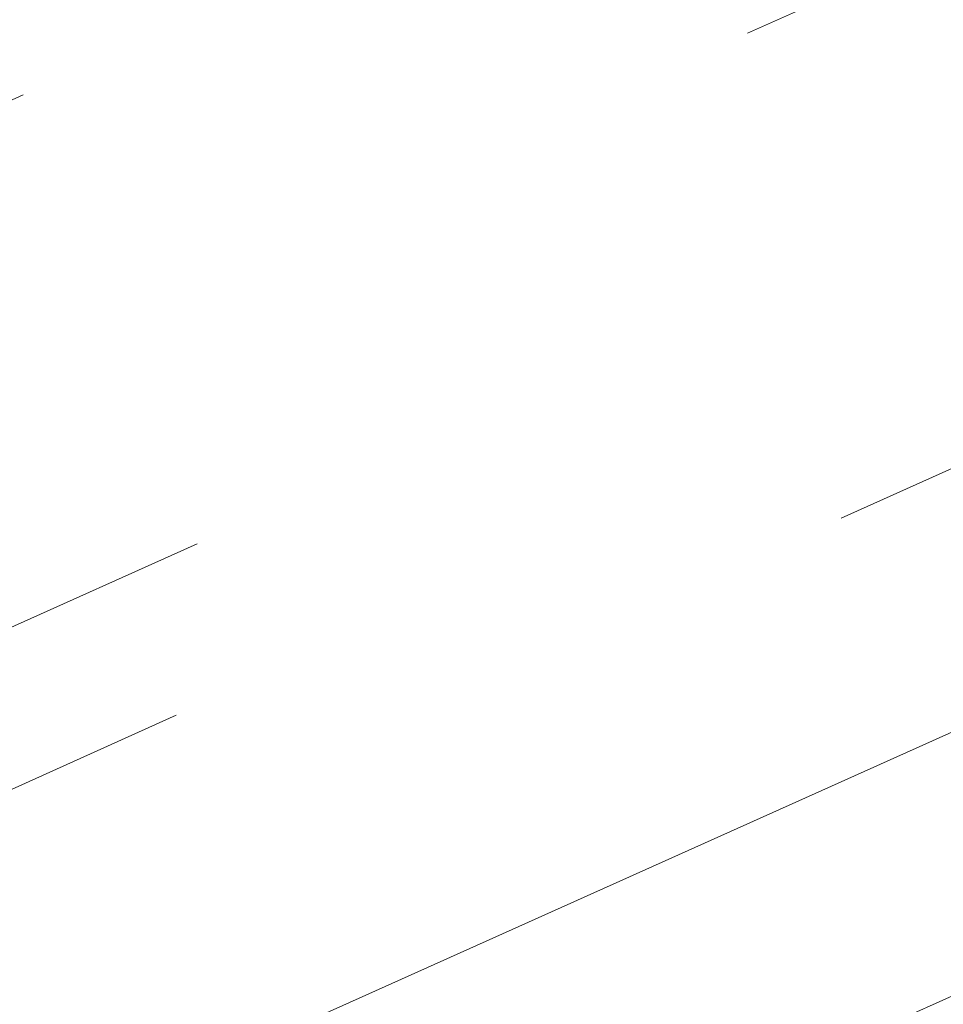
# Model space of a CAD drawing. Extents: x 1620708 to 2082925, y 607056 to 634194.
# Tile 234 of 256: x 1620943.0862 to 1620943.173, y 607379.2477 to 607379.3402. Entities that reach past the tile are written whole.
import ezdxf

# ---------------------------------------------------------------- set-up
doc = ezdxf.new("R2010")
doc.units = 0
doc.header["$MEASUREMENT"] = 0
for name, pattern in [('bexisting', [0.125, 0.0625, -0.0625]), ('DGN Style 1', [0.16325034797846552, 0.0002716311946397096, -0.1629787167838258]), ('HIDDEN2', [0.1875, 0.125, -0.0625])]:
    doc.linetypes.add(name, pattern=pattern)
for name, color, linetype, lineweight in [('BR_X_Sub_Object', 6, 'bexisting', 13), ('DT_X_Contour_Major', 1, 'HIDDEN2', 9), ('RD_X_Wall', 120, 'DGN Style 1', 0)]:
    doc.layers.add(name, color=color, linetype=linetype, lineweight=lineweight)
doc.layers.add('DT_X_Contour_Minor', color=1, linetype='HIDDEN2', lineweight=9, transparency=0.5)

msp = doc.modelspace()

# ---------------------------------------------------------------- linework, layer by layer
at = {"layer": 'BR_X_Sub_Object'}
msp.add_line((1620991.962140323, 607401.3098579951), (1620913.926995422, 607366.1182845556), dxfattribs=at)
at = {"layer": 'DT_X_Contour_Major', "elevation": 1055, "flags": 128}
msp.add_lwpolyline([(1620858.917423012, 607340.8138794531), (1620860.117757, 607341.444533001), (1620864.61961, 607343.807282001), (1620866.099409, 607344.583963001), (1620867.162418, 607345.141944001), (1620867.808634, 607345.481225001), (1620868.03806, 607345.601806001), (1620868.09414, 607345.631756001), (1620868.350543, 607345.7875380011), (1620869.077689, 607346.2324220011), (1620870.27558, 607346.966408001), (1620871.944215, 607347.989496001), (1620877.021569, 607351.1032010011), (1620878.832961, 607352.202623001), (1620880.459122, 607353.1656120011), (1620881.900052, 607353.9921680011), (1620883.155751, 607354.6822910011), (1620886.257308, 607356.340707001), (1620887.295029, 607356.897361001), (1620888.082025, 607357.3235130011), (1620888.618296, 607357.619161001), (1620888.903841, 607357.784306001), (1620889.330994, 607358.0506880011), (1620889.601961, 607358.2407770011), (1620890.094497, 607358.611256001), (1620890.808601, 607359.1621260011), (1620891.744273, 607359.893387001), (1620894.534824, 607362.0839380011), (1620895.605733, 607362.946411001), (1620896.725545, 607363.8909170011), (1620897.894261, 607364.917457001), (1620899.111881, 607366.0260300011), (1620902.424073, 607369.091603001), (1620903.569917, 607370.1010060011), (1620904.523304, 607370.8300380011), (1620905.284235, 607371.278697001), (1620905.85271, 607371.4469840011), (1620907.112034, 607371.521920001), (1620907.598378, 607371.6110600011), (1620908.112917, 607371.822279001), (1620908.655651, 607372.155575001), (1620909.22658, 607372.610950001), (1620910.786649, 607373.988054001), (1620911.367375, 607374.321608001), (1620911.939498, 607374.289441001), (1620912.50302, 607373.891554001), (1620913.05794, 607373.127946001), (1620914.526259, 607370.6040310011), (1620915.007371, 607369.775008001), (1620915.349469, 607369.180876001), (1620915.552553, 607368.821636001), (1620915.616623, 607368.697286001), (1620915.591251, 607368.665068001), (1620915.644214, 607368.678465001), (1620915.568637, 607368.555955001), (1620915.556142, 607368.530341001), (1620915.551046, 607368.506004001), (1620915.553349, 607368.4829430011), (1620915.563052, 607368.4611590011), (1620915.625598, 607368.362478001), (1620915.656793, 607368.2070760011), (1620915.669179, 607368.1598930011), (1620915.692971, 607368.084948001), (1620915.728167, 607367.9822380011), (1620915.774767, 607367.851765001), (1620916.018846, 607367.178108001), (1620916.069413, 607367.1844060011), (1620916.117541, 607367.203964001), (1620916.240253, 607367.259936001), (1620916.43755, 607367.352323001), (1620916.709431, 607367.4811250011), (1620917.533893, 607367.873151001), (1620917.802552, 607367.998212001), (1620917.990184, 607368.079375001), (1620918.096788, 607368.1166410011), (1620918.122364, 607368.1100100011), (1620918.082531, 607368.0337960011), (1620918.085562, 607368.016094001), (1620918.124528, 607368.020147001), (1620918.19943, 607368.045957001), (1620918.310268, 607368.093522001), (1620918.65375, 607368.249370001), (1620918.838856, 607368.3340890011), (1620919.136563, 607368.471358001), (1620919.546869, 607368.6611770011), (1620920.069776, 607368.9035460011), (1620921.614327, 607369.619933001), (1620922.134307, 607369.861287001), (1620922.535835, 607370.048061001), (1620922.81891, 607370.180253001), (1620922.983532, 607370.2578640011), (1620923.264588, 607370.392053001), (1620923.478646, 607370.490791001), (1620923.910026, 607370.6863640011), (1620924.55873, 607370.9787720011), (1620925.424757, 607371.3680150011), (1620928.023926, 607372.5351100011), (1620928.904901, 607372.9307310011), (1620929.598449, 607373.2422720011), (1620930.104571, 607373.4697330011), (1620930.423265, 607373.6131140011), (1620931.023216, 607373.883359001), (1620931.248463, 607373.984925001), (1620931.474239, 607374.086940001), (1620931.700545, 607374.189404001), (1620931.927381, 607374.292317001), (1620932.532982, 607374.5673510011), (1620933.103553, 607374.8245660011), (1620934.361064, 607375.389936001), (1620936.305516, 607376.263461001), (1620938.936907, 607377.445141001), (1620946.869872, 607381.0071590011), (1620949.511578, 607382.193157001), (1620951.486972, 607383.079636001), (1620952.796055, 607383.666597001), (1620953.438825, 607383.954040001), (1620954.264465, 607384.321197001), (1620954.903083, 607384.6067790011), (1620956.199705, 607385.188157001), (1620958.154333, 607386.0653320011), (1620960.766966, 607387.2383020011), (1620968.611326, 607390.760619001), (1620971.220417, 607391.931508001), (1620973.164419, 607392.802438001), (1620974.443332, 607393.373409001), (1620975.057156, 607393.6444210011), (1620975.807236, 607393.967175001), (1620976.079641, 607394.0843550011), (1620976.334294, 607394.1938310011), (1620976.571197, 607394.295604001), (1620976.79035, 607394.3896720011), (1620977.351088, 607394.630248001), (1620977.62163, 607394.751171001), (1620978.0127, 607394.933505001), (1620978.5243, 607395.1772510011), (1620979.156428, 607395.4824090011), (1620981.002809, 607396.3780460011), (1620981.612756, 607396.674260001), (1620982.05781, 607396.891173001), (1620982.337971, 607397.0287850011), (1620982.453239, 607397.087096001), (1620982.606407, 607397.1741810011), (1620982.605367, 607397.1773850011), (1620982.595279, 607397.201836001), (1620982.565464, 607397.273815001), (1620982.51592, 607397.3933220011), (1620982.446647, 607397.560358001), (1620982.077344, 607398.450756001), (1620981.753032, 607398.3382270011), (1620981.660059, 607398.3070920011), (1620981.520132, 607398.2619120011), (1620981.333249, 607398.2026880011), (1620981.099412, 607398.129419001), (1620979.898612, 607397.7547270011), (1620979.666177, 607398.1231090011), (1620979.605652, 607398.377023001), (1620979.523694, 607398.980886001), (1620979.420302, 607399.934700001), (1620979.295477, 607401.2384630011), (1620978.93403, 607405.181765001), (1620978.834478, 607406.514561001), (1620978.806906, 607407.555475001), (1620978.851315, 607408.3045060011), (1620978.967704, 607408.7616530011), (1620979.374049, 607409.5915360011), (1620979.514887, 607410.1123000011), (1620979.632642, 607411.0521820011), (1620979.727314, 607412.4111810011), (1620979.798904, 607414.1892970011), (1620979.959033, 607419.4897630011), (1620980.014408, 607421.235116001), (1620980.060435, 607422.495825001), (1620980.097116, 607423.271891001), (1620980.124449, 607423.5633130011), (1620980.184874, 607423.6942470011), (1620980.210111, 607423.765461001), (1620980.240506, 607423.880901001), (1620980.276059, 607424.0405680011), (1620980.316768, 607424.244461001), (1620980.432202, 607424.8471460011), (1620980.46584, 607425.083890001), (1620980.480179, 607425.342109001), (1620980.475218, 607425.621803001), (1620980.450958, 607425.922973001), (1620980.360533, 607426.754724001), (1620980.332177, 607427.030161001), (1620980.314927, 607427.2326600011), (1620980.308783, 607427.3622210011), (1620980.313745, 607427.4188430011), (1620980.341787, 607427.472585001), (1620980.350148, 607427.495659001), (1620980.354199, 607427.5245760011), (1620980.353939, 607427.559334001), (1620980.349369, 607427.5999350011), (1620980.331437, 607427.715994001), (1620980.321035, 607427.783319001), (1620980.303276, 607427.8982520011), (1620980.278162, 607428.0607930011), (1620980.245692, 607428.270940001), (1620980.077, 607429.3627130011), (1620979.916317, 607429.255415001), (1620979.819524, 607429.223673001), (1620979.59801, 607429.1744340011), (1620979.251774, 607429.1076960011), (1620978.780817, 607429.023461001), (1620976.292, 607428.5895320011), (1620976.229026, 607428.4841970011), (1620976.205574, 607428.460096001), (1620976.162206, 607428.432936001), (1620976.098922, 607428.402717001), (1620976.015723, 607428.3694390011), (1620975.767304, 607428.2766200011), (1620975.663159, 607428.233987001), (1620975.537036, 607428.1757020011), (1620975.388935, 607428.101765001), (1620975.218857, 607428.0121770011), (1620974.736013, 607427.7524040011), (1620974.553176, 607427.6404140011), (1620974.3668, 607427.499273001), (1620974.176885, 607427.328982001), (1620973.983429, 607427.129540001), (1620973.462829, 607426.558828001), (1620973.284033, 607426.3578970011), (1620973.138096, 607426.183138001), (1620973.025016, 607426.034551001), (1620972.944794, 607425.912136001), (1620972.647097, 607425.401934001), (1620971.859179, 607419.7638380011), (1620971.691992, 607418.567102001), (1620971.528109, 607417.393223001), (1620971.36753, 607416.242200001), (1620971.210255, 607415.114034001), (1620970.484016, 607409.902590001), (1620961.381302, 607413.0376460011), (1620959.594641, 607413.6873180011), (1620958.13582, 607414.2927370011), (1620957.00484, 607414.8539040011), (1620956.2017, 607415.370819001), (1620953.218676, 607417.6798350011), (1620947.914105, 607414.6818180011), (1620946.712586, 607413.9889490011), (1620945.381418, 607413.1952070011), (1620943.920599, 607412.300591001), (1620942.330131, 607411.3051020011), (1620937.916017, 607408.5159660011), (1620936.46746, 607407.6006640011), (1620935.432377, 607406.946612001), (1620934.810767, 607406.553808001), (1620934.602631, 607406.422253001), (1620934.598898, 607406.419773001), (1620934.59094, 607406.411476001), (1620934.569866, 607406.388445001), (1620934.535675, 607406.3506810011), (1620934.488369, 607406.298183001), (1620934.237, 607406.018815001), (1620933.916225, 607406.0065970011), (1620933.856124, 607406.0073720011), (1620933.813295, 607406.014934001), (1620933.787738, 607406.0292830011), (1620933.779453, 607406.0504180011), (1620933.78039, 607406.1158290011), (1620933.780486, 607406.137483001), (1620933.780071, 607406.153388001), (1620933.779144, 607406.1635450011), (1620933.777705, 607406.1679520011), (1620933.773187, 607406.172040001), (1620933.771833, 607406.1734720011), (1620933.771159, 607406.174701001), (1620933.771165, 607406.175727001), (1620933.77185, 607406.176551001), (1620933.774585, 607406.178476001), (1620933.775507, 607406.179135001), (1620933.77622, 607406.1796680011), (1620933.776725, 607406.1800740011), (1620933.777023, 607406.1803550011), (1620933.777537, 607406.1809350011), (1620933.786273, 607406.1846580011), (1620933.812092, 607406.195394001), (1620933.854997, 607406.2131420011), (1620933.914986, 607406.2379020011), (1620934.097737, 607406.313278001), (1620934.152561, 607406.385901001), (1620934.179968, 607406.5472350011), (1620934.17996, 607406.797282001), (1620934.152536, 607407.1360400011), (1620934.04285, 607408.1576800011), (1620933.999913, 607408.5712470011), (1620933.953365, 607409.0457170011), (1620933.903208, 607409.581091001), (1620933.84944, 607410.177369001), (1620933.701245, 607411.848649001), (1620933.649346, 607412.5256720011), (1620933.604795, 607413.303279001), (1620933.567594, 607414.181473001), (1620933.53774, 607415.160251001), (1620933.46793, 607417.904440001), (1620933.436771, 607418.8741010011), (1620933.395654, 607419.724942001), (1620933.344577, 607420.456962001), (1620933.283541, 607421.0701620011), (1620932.975471, 607423.6545130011), (1620932.863013, 607423.4949810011), (1620932.836748, 607423.467329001), (1620932.80615, 607423.4527450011), (1620932.771219, 607423.451228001), (1620932.731954, 607423.462778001), (1620932.538609, 607423.5471710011), (1620930.909189, 607427.3403120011), (1620930.588064, 607428.075086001), (1620930.323011, 607428.653774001), (1620930.114031, 607429.076378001), (1620929.961123, 607429.3428970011), (1620929.378388, 607430.2224520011), (1620928.379886, 607432.295194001), (1620928.038931, 607432.680084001), (1620927.443994, 607432.9464390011), (1620926.595077, 607433.0942590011), (1620925.492178, 607433.123542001), (1620922.212474, 607433.043583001), (1620921.111991, 607433.027240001), (1620920.270322, 607433.038182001), (1620919.687465, 607433.076408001), (1620919.363422, 607433.141919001), (1620918.84439, 607433.352994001), (1620918.651754, 607433.436492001), (1620918.463117, 607433.528679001), (1620918.278482, 607433.629556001), (1620918.097846, 607433.7391210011), (1620917.621486, 607434.042882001), (1620917.460884, 607434.1527260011), (1620917.33635, 607434.254435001), (1620917.247883, 607434.348012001), (1620917.195482, 607434.4334540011), (1620917.103838, 607434.650456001), (1620917.070641, 607434.7308640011), (1620917.039781, 607434.8093380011), (1620917.01126, 607434.8858770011), (1620916.985076, 607434.9604820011), (1620916.918371, 607435.156848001), (1620916.90696, 607435.311895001), (1620916.922757, 607435.6297600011), (1620916.965762, 607436.110445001), (1620917.035974, 607436.753948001), (1620917.259482, 607438.687048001), (1620917.31236, 607439.3211890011), (1620917.30336, 607439.773787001), (1620917.232484, 607440.044840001), (1620917.099731, 607440.1343510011), (1620916.66322, 607440.130987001), (1620916.465711, 607440.210095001), (1620916.200566, 607440.449943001), (1620915.867787, 607440.8505310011), (1620915.467372, 607441.411858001), (1620914.309418, 607443.1230510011), (1620913.849722, 607443.8078930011), (1620913.339097, 607444.579026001), (1620912.777543, 607445.4364500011), (1620912.165062, 607446.3801640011), (1620910.463873, 607449.0117890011), (1620909.884297, 607450.056049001), (1620909.42146, 607451.215111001), (1620909.075362, 607452.488974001), (1620908.846003, 607453.8776380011), (1620908.390031, 607457.7338130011), (1620908.173009, 607459.1284130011), (1620907.863923, 607460.420083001), (1620907.462772, 607461.608823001), (1620906.969556, 607462.694632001), (1620905.531561, 607465.4528830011), (1620904.941617, 607466.413158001), (1620904.250279, 607467.225294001), (1620903.457547, 607467.889292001), (1620902.563423, 607468.4051520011), (1620900.043899, 607469.583259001), (1620899.0346, 607469.903969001), (1620897.896347, 607469.982519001), (1620896.629138, 607469.818907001), (1620895.232974, 607469.413136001), (1620891.337931, 607468.0081970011), (1620890.09188, 607467.6263330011), (1620889.275007, 607467.534446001), (1620888.887312, 607467.732536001), (1620888.928797, 607468.2206020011), (1620889.61166, 607469.908749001), (1620889.893, 607470.6577650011), (1620890.224873, 607471.6387040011), (1620890.607278, 607472.8515670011), (1620891.040216, 607474.296353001), (1620893.178502, 607481.5798410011)], dxfattribs=at)
at = {"layer": 'DT_X_Contour_Minor', "transparency": 33554559, "flags": 128}
for points, elevation in [([(1620854.447885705, 607331.9067895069), (1620859.039228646, 607334.6548143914), (1620861.144872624, 607335.9172541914), (1620862.814398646, 607336.9229937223), (1620864.047806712, 607337.6720329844), (1620864.845096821, 607338.1643719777), (1620866.389713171, 607339.1350089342), (1620866.903957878, 607339.4575037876), (1620867.288229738, 607339.6970106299), (1620867.54252875, 607339.8535294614), (1620867.666854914, 607339.9270602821), (1620867.825094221, 607340.0124917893), (1620867.880796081, 607340.0427910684), (1620867.929222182, 607340.0696152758), (1620867.970372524, 607340.0929644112), (1620868.004247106, 607340.1128384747), (1620868.084878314, 607340.161202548), (1620868.17891065, 607340.2135796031), (1620868.400534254, 607340.3344377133), (1620868.749749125, 607340.5237768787), (1620869.226555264, 607340.7815970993), (1620870.668159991, 607341.560425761), (1620871.473645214, 607342.0298951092), (1620872.808897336, 607342.8541816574), (1620874.673916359, 607344.0332854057), (1620877.068702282, 607345.5672063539), (1620890.279318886, 607354.0674052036), (1620890.47742553, 607354.1926500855), (1620890.729391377, 607354.3481014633), (1620891.035216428, 607354.5337593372), (1620891.394900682, 607354.7496237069), (1620892.425870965, 607355.3655373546), (1620893.019732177, 607355.717725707), (1620894.028088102, 607356.3123555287), (1620895.450938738, 607357.1494268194), (1620897.288284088, 607358.2289395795), (1620902.740531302, 607361.430895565), (1620904.533347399, 607362.4852468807), (1620905.822610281, 607363.2468338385), (1620906.608319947, 607363.7156564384), (1620906.890476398, 607363.8917146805), (1620906.971489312, 607363.970850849), (1620907.000477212, 607364.0004842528), (1620907.026681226, 607364.0300323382), (1620907.050101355, 607364.0594951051), (1620907.070737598, 607364.0888725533), (1620907.122055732, 607364.1670986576), (1620907.226287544, 607364.2525589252), (1620907.50049438, 607364.4502701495), (1620907.944676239, 607364.7602323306), (1620908.558833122, 607365.1824454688), (1620910.423218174, 607366.4580151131), (1620911.056793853, 607366.8721493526), (1620911.559232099, 607367.1578748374), (1620911.930532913, 607367.3151915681), (1620912.170696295, 607367.3440995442), (1620912.985471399, 607367.1793830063), (1620913.184196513, 607366.9111192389), (1620913.230409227, 607366.8465376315), (1620913.283879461, 607366.7677629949), (1620913.344607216, 607366.6747953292), (1620913.412592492, 607366.5676346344), (1620913.603563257, 607366.262948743), (1620913.677838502, 607366.1688260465), (1620913.757436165, 607366.1149723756), (1620913.842356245, 607366.1013877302), (1620913.932598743, 607366.1280721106), (1620914.180341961, 607366.2529224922), (1620914.291429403, 607366.3087942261), (1620914.438884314, 607366.3827716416), (1620914.622706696, 607366.4748547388), (1620914.842896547, 607366.5850435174), (1620915.478559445, 607366.9030211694), (1620915.691624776, 607367.0079166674), (1620915.854073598, 607367.0841199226), (1620915.965905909, 607367.131630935), (1620916.027121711, 607367.1504497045), (1620916.122875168, 607367.1623767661), (1620916.184618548, 607367.1807093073), (1620916.298033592, 607367.2267616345), (1620916.463120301, 607367.3005337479), (1620916.679878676, 607367.4020256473), (1620917.326796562, 607367.7096304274), (1620917.5376014, 607367.8077600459), (1620917.6848275, 607367.871445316), (1620917.768474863, 607367.9006862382), (1620917.788543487, 607367.8954828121), (1620917.757288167, 607367.8356812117), (1620917.776012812, 607367.8292080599), (1620917.855628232, 607367.8546398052), (1620917.996134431, 607367.9119764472), (1620918.197531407, 607368.0012179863), (1620918.815777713, 607368.2817352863), (1620919.078807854, 607368.4016868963), (1620919.404213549, 607368.5511537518), (1620919.791994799, 607368.7301358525), (1620920.242151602, 607368.9386331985), (1620921.525737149, 607369.5339797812), (1620921.970779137, 607369.7407223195), (1620922.343215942, 607369.914439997), (1620922.643047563, 607370.055132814), (1620922.870274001, 607370.1628007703), (1620923.379404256, 607370.4058821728), (1620923.650707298, 607370.532451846), (1620924.082768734, 607370.7298498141), (1620924.675588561, 607370.9980760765), (1620925.429166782, 607371.3371306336), (1620927.653053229, 607372.3357138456), (1620928.433910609, 607372.6864117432), (1620929.108567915, 607372.9895680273), (1620929.677025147, 607373.245182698), (1620930.139282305, 607373.4532557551), (1620931.230367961, 607373.9447284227), (1620931.64000681, 607374.1294390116), (1620932.050609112, 607374.3149662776), (1620932.46217487, 607374.5013102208), (1620932.874704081, 607374.6884708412), (1620933.976066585, 607375.1886547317), (1620934.663342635, 607375.4991076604), (1620935.899148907, 607376.055328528), (1620937.683485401, 607376.8573173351), (1620940.016352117, 607377.9050740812), (1620946.968703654, 607381.0267826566), (1620949.321181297, 607382.0827720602), (1620951.164350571, 607382.9094588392), (1620952.498211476, 607383.506842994), (1620953.322764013, 607383.8749245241), (1620954.842492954, 607384.5507384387), (1620955.657660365, 607384.9146092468), (1620956.963365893, 607385.4993612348), (1620958.759609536, 607386.304994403), (1620961.046391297, 607387.3315087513), (1620967.798526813, 607390.3633885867), (1620970.079607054, 607391.386423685), (1620971.858746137, 607392.1816191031), (1620973.135944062, 607392.7489748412), (1620973.911200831, 607393.0884908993), (1620975.309297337, 607393.6900808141), (1620975.817040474, 607393.9084970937), (1620976.291697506, 607394.1125534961), (1620976.733268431, 607394.3022500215), (1620977.141753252, 607394.47758667), (1620978.186931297, 607394.9260045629), (1620978.594202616, 607395.1043429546), (1620979.032133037, 607395.30304471), (1620979.500722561, 607395.522109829), (1620979.999971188, 607395.7615383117), (1620981.372179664, 607396.4271654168), (1620981.825499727, 607396.6473164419), (1620982.15630356, 607396.8085491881), (1620982.364591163, 607396.9108636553), (1620982.450362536, 607396.9542598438), (1620982.515731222, 607396.9914253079), (1620982.567828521, 607397.0159820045), (1620982.6750939, 607397.0617779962), (1620982.837527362, 607397.1288132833), (1620983.055128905, 607397.2170878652), (1620983.708957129, 607397.480805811), (1620983.94126574, 607397.5734551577), (1620984.147820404, 607397.653614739), (1620984.328621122, 607397.7212845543), (1620984.483667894, 607397.7764646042), (1620984.862787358, 607397.9069583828), (1620984.984082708, 607397.9514317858), (1620985.063629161, 607397.986981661), (1620985.101426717, 607398.0136080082), (1620985.097475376, 607398.0313108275), (1620984.98162169, 607398.0931024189), (1620984.603849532, 607398.9078142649), (1620984.531382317, 607399.0637447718), (1620984.475883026, 607399.182374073), (1620984.437351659, 607399.2637021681), (1620984.415788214, 607399.3077290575), (1620984.354750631, 607399.4261517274), (1620984.324059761, 607399.5369024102), (1620984.315624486, 607399.5564218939), (1620984.303471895, 607399.5675157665), (1620984.287601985, 607399.570184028), (1620984.268014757, 607399.5644266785), (1620984.210825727, 607399.5378395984), (1620984.189406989, 607399.5282877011), (1620984.168042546, 607399.5195723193), (1620984.1467324, 607399.511693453), (1620984.12547655, 607399.5046511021), (1620984.026409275, 607399.4737386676), (1620982.880313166, 607401.2901613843), (1620982.659810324, 607401.6919425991), (1620982.489485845, 607402.1188193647), (1620982.36933973, 607402.5707916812), (1620982.299371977, 607403.0478595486), (1620982.179695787, 607404.3535012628), (1620982.17710078, 607404.8568141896), (1620982.259072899, 607405.3875216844), (1620982.425612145, 607405.9456237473), (1620982.676718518, 607406.5311203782), (1620984.045871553, 607409.3273586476), (1620984.408770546, 607410.1114571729), (1620984.546040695, 607410.3081700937), (1620984.802323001, 607410.5622666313), (1620985.177617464, 607410.8737467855), (1620985.671924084, 607411.2426105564), (1620988.256383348, 607413.0978699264), (1620988.427170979, 607413.8550014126), (1620988.491006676, 607414.0335202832), (1620988.609319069, 607414.244591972), (1620988.782108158, 607414.4882164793), (1620989.009373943, 607414.7643938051), (1620989.688051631, 607415.5442704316), (1620989.916994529, 607415.8086802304), (1620990.094814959, 607416.0170021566), (1620990.22151292, 607416.1692362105), (1620990.297088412, 607416.2653823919), (1620990.430459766, 607416.446988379), (1620990.487148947, 607416.699926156), (1620990.557187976, 607417.3225349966), (1620990.640576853, 607418.3148149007), (1620990.737315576, 607419.6767658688), (1620991.013085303, 607423.8015298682), (1620991.10245007, 607425.1622307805), (1620991.163717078, 607426.1507605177), (1620991.196886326, 607426.7671190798), (1620991.201957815, 607427.011306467), (1620991.178018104, 607427.166244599), (1620991.146177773, 607427.3723156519), (1620991.068611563, 607427.874325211), (1620990.945319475, 607428.6722732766), (1620990.776301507, 607429.7661598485), (1620990.264619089, 607433.0777753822), (1620990.018554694, 607434.459123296), (1620989.66412332, 607436.1194553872), (1620989.20132497, 607438.0587716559), (1620988.630159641, 607440.2770721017), (1620986.962562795, 607446.5645188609), (1620986.390006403, 607448.8630734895), (1620985.923034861, 607451.0431523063), (1620985.561648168, 607453.1047553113), (1620985.305846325, 607455.0478825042), (1620984.358469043, 607463.8393658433), (1620982.850451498, 607462.969169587), (1620982.531308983, 607462.786320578), (1620982.220174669, 607462.6107148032), (1620981.917048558, 607462.4423522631), (1620981.621930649, 607462.2812329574), (1620980.263399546, 607461.5462437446), (1620980.124878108, 607461.4951174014), (1620980.033865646, 607461.3524370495), (1620979.820194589, 607460.9463072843), (1620979.483864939, 607460.2767281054), (1620979.024876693, 607459.343699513), (1620977.637363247, 607456.5043573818), (1620977.164249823, 607455.5513677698), (1620976.785544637, 607454.8219055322), (1620976.501247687, 607454.3159706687), (1620976.311358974, 607454.0335631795), (1620975.930866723, 607453.5785130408), (1620975.804289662, 607453.427297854), (1620975.709927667, 607453.3149398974), (1620975.64778074, 607453.2414391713), (1620975.617848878, 607453.2067956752), (1620975.553335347, 607453.1357928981), (1620975.394444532, 607454.3025150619), (1620975.364226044, 607454.5198048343), (1620975.341666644, 607454.671650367), (1620975.32676633, 607454.7580516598), (1620975.319525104, 607454.779008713), (1620975.30360392, 607454.7241050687), (1620974.952912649, 607455.0331844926), (1620974.573362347, 607455.3175056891), (1620973.585007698, 607456.0380066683), (1620971.987848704, 607457.1946874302), (1620969.781885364, 607458.7875479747), (1620958.066846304, 607467.238650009), (1620955.194940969, 607465.911274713), (1620954.378247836, 607465.5065082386), (1620953.158985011, 607464.8610839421), (1620951.537152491, 607463.9750018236), (1620949.512750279, 607462.8482618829), (1620939.12621067, 607457.028607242), (1620938.734125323, 607463.0150861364), (1620938.660546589, 607464.1385087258), (1620938.607846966, 607464.9431426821), (1620938.576026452, 607465.4289880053), (1620938.565085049, 607465.5960446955), (1620938.56274309, 607465.631802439), (1620938.546359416, 607465.7209767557), (1620938.510579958, 607465.7769317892), (1620938.410263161, 607465.9065793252), (1620938.245409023, 607466.1099193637), (1620938.016017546, 607466.3869519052), (1620936.794936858, 607467.8517196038), (1620934.433225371, 607467.2524862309), (1620933.984807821, 607467.145726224), (1620933.651717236, 607467.0822605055), (1620933.433953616, 607467.0620890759), (1620933.331516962, 607467.085211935), (1620933.122575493, 607467.2941386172), (1620932.519496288, 607467.5911252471), (1620932.403643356, 607467.6677329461), (1620932.314547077, 607467.7702760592), (1620932.252207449, 607467.8987545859), (1620932.216624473, 607468.0531685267), (1620932.157412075, 607468.4995195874), (1620932.135730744, 607468.6517529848), (1620932.115096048, 607468.7736898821), (1620932.095507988, 607468.8653302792), (1620932.076966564, 607468.9266741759), (1620931.992882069, 607469.1422538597), (1620931.815527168, 607470.9372348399), (1620931.785333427, 607471.2869879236), (1620931.770761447, 607471.5669696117), (1620931.771811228, 607471.7771799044), (1620931.788482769, 607471.9176188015), (1620931.902734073, 607472.4102003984), (1620930.234963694, 607474.8079823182), (1620929.837783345, 607475.4338490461), (1620929.361001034, 607476.2838284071), (1620928.80461676, 607477.3579204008), (1620928.168630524, 607478.6561250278), (1620926.366531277, 607482.4168208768), (1620925.718860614, 607483.6375897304), (1620925.127423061, 607484.4793744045), (1620924.592218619, 607484.9421748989), (1620924.113247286, 607485.025991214), (1620922.91096788, 607484.7441891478), (1620922.482078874, 607484.699481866), (1620922.097121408, 607484.7767115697), (1620921.756095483, 607484.975878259), (1620921.4590011, 607485.2969819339), (1620920.725324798, 607486.315841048), (1620920.428187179, 607486.6765263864), (1620920.087031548, 607486.9944380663), (1620919.701857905, 607487.2695760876), (1620919.272666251, 607487.5019404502), (1620918.06946449, 607488.0645472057), (1620917.580861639, 607488.2930136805), (1620917.017454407, 607488.5564580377), (1620916.379242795, 607488.8548802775), (1620915.666226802, 607489.1882804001), (1620913.665111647, 607490.1239845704), (1620912.965087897, 607490.415355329), (1620912.365853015, 607490.5876894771), (1620911.867407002, 607490.6409870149), (1620911.469749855, 607490.5752479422), (1620910.543715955, 607490.2412282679), (1620910.313156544, 607490.312826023), (1620910.316003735, 607490.7781340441), (1620910.55225753, 607491.6371523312), (1620911.021917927, 607492.8898808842), (1620912.585554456, 607496.7554373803), (1620913.229773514, 607498.4705525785), (1620913.989703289, 607500.7167308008), (1620914.865343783, 607503.4939720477), (1620915.856694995, 607506.8022763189), (1620920.752992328, 607523.4801766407)], 1054.000000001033), ([(1620857.93475125, 607331.0138036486), (1620858.647741, 607331.4564020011), (1620860.049562, 607332.334141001), (1620863.998924, 607334.815920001), (1620865.313774, 607335.640494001), (1620866.296302, 607336.2528780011), (1620866.946508, 607336.6530740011), (1620867.264393, 607336.841082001), (1620867.668988, 607337.059518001), (1620867.803718, 607337.1323760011), (1620867.904464, 607337.1871220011), (1620867.971224, 607337.2237560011), (1620868.003998, 607337.242278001), (1620868.046084, 607337.267522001), (1620868.232285, 607337.368940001), (1620868.759324, 607337.654261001), (1620869.627201, 607338.123485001), (1620870.835916, 607338.776612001), (1620874.513607, 607340.7634890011), (1620875.959821, 607341.569518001), (1620877.540193, 607342.497445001), (1620879.254723, 607343.547273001), (1620881.103412, 607344.7189990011), (1620886.212128, 607348.0061350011), (1620887.903837, 607349.094644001), (1620889.14743, 607349.8948170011), (1620889.942905, 607350.4066550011), (1620890.290263, 607350.6301580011), (1620890.619061, 607350.841719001), (1620890.840178, 607350.9787830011), (1620891.256929, 607351.231301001), (1620891.869315, 607351.5992760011), (1620892.677335, 607352.0827060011), (1620895.092901, 607353.525793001), (1620896.066148, 607354.105391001), (1620897.174213, 607354.7618670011), (1620898.417096, 607355.495223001), (1620899.794798, 607356.305457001), (1620903.648427, 607358.5685880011), (1620904.95875, 607359.3559680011), (1620905.999499, 607360.020757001), (1620906.770674, 607360.5629560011), (1620907.272273, 607360.982566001), (1620908.250439, 607361.9380720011), (1620908.600445, 607362.2958710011), (1620908.916837, 607362.652641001), (1620909.199616, 607363.0083800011), (1620909.448782, 607363.363089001), (1620910.068408, 607364.307607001), (1620910.31197, 607364.6450630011), (1620910.577938, 607364.949044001), (1620910.866312, 607365.2195500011), (1620911.177092, 607365.456581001), (1620912.035713, 607366.044030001), (1620912.327499, 607366.234755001), (1620912.558891, 607366.366342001), (1620912.729889, 607366.4387930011), (1620912.840494, 607366.4521060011), (1620913.215729, 607366.376248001), (1620913.30725, 607366.2527020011), (1620913.328532, 607366.2229590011), (1620913.353157, 607366.1866810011), (1620913.381125, 607366.143866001), (1620913.412435, 607366.094514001), (1620913.500384, 607365.954194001), (1620913.555591, 607365.921430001), (1620913.655249, 607365.928378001), (1620913.799359, 607365.9750370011), (1620913.98792, 607366.061407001), (1620914.550018, 607366.3446770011), (1620914.756076, 607366.4484390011), (1620914.952675, 607366.5472740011), (1620915.139815, 607366.641182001), (1620915.317498, 607366.730162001), (1620915.778705, 607366.9608720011), (1620915.933295, 607367.036979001), (1620916.051161, 607367.092268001), (1620916.132301, 607367.126740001), (1620916.176716, 607367.140394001), (1620916.246191, 607367.149048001), (1620916.290989, 607367.162349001), (1620916.373278, 607367.1957630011), (1620916.493057, 607367.2492880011), (1620916.650327, 607367.322926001), (1620917.1197, 607367.546110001), (1620917.272651, 607367.617308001), (1620917.379471, 607367.663515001), (1620917.440162, 607367.684731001), (1620917.454723, 607367.680956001), (1620917.432045, 607367.637567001), (1620917.466464, 607367.642323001), (1620917.586729, 607367.689132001), (1620917.792839, 607367.7779960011), (1620918.084795, 607367.9089140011), (1620918.977805, 607368.314100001), (1620919.318759, 607368.469285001), (1620919.671864, 607368.6309500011), (1620920.037121, 607368.7990950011), (1620920.414528, 607368.973720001), (1620921.437148, 607369.4480270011), (1620921.807251, 607369.6201570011), (1620922.150597, 607369.780819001), (1620922.467185, 607369.9300130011), (1620922.757016, 607370.067737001), (1620923.49422, 607370.419712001), (1620923.822769, 607370.5741130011), (1620924.255511, 607370.7733350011), (1620924.792447, 607371.017380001), (1620925.433577, 607371.306246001), (1620927.282181, 607372.1363170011), (1620927.962921, 607372.4420930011), (1620928.618687, 607372.736864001), (1620929.24948, 607373.020632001), (1620929.855299, 607373.2933970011), (1620931.43752, 607374.006098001), (1620932.031551, 607374.273953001), (1620932.626979, 607374.542993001), (1620933.223805, 607374.813217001), (1620933.822027, 607375.0846250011), (1620935.419151, 607375.809958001), (1620936.223132, 607376.173649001), (1620937.437234, 607376.720721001), (1620939.061455, 607377.451174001), (1620941.095797, 607378.365008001), (1620947.067535, 607381.0464060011), (1620949.130785, 607381.972387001), (1620950.841729, 607382.739281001), (1620952.200368, 607383.3470890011), (1620953.206703, 607383.7958090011), (1620955.420521, 607384.7802800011), (1620956.412238, 607385.2224390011), (1620957.727026, 607385.810565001), (1620959.364886, 607386.544657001), (1620961.325817, 607387.424715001), (1620966.985727, 607389.966158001), (1620968.938797, 607390.8413390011), (1620970.553073, 607391.560800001), (1620971.828556, 607392.124540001), (1620972.765245, 607392.5325600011), (1620974.811359, 607393.412987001), (1620975.55444, 607393.7326390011), (1620976.249101, 607394.031275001), (1620976.895339, 607394.3088960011), (1620977.493157, 607394.5655010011), (1620979.022774, 607395.221761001), (1620979.566775, 607395.4575150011), (1620980.051566, 607395.6725850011), (1620980.477145, 607395.866969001), (1620980.843514, 607396.040668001), (1620981.74155, 607396.476284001), (1620982.038223, 607396.620361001), (1620982.254716, 607396.7258790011), (1620982.391029, 607396.792839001), (1620982.447162, 607396.8212390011), (1620982.489942, 607396.845562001), (1620982.524037, 607396.861633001), (1620982.594236, 607396.891604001), (1620982.70054, 607396.935475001), (1620982.842949, 607396.9932460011), (1620983.270844, 607397.165835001), (1620983.447202, 607397.234841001), (1620983.655355, 607397.312419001), (1620983.895304, 607397.398569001), (1620984.167048, 607397.4932900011), (1620984.934093, 607397.757309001), (1620985.183721, 607397.8450380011), (1620985.357323, 607397.910211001), (1620985.454897, 607397.9528270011), (1620985.476444, 607397.972888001), (1620985.432533, 607397.996308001), (1620985.439023, 607398.0150220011), (1620985.491427, 607398.053596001), (1620985.589745, 607398.1120310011), (1620985.733977, 607398.190328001), (1620986.179813, 607398.425600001), (1620986.336357, 607398.5130520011), (1620986.471612, 607398.5989540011), (1620986.585576, 607398.6833060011), (1620986.678251, 607398.766108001), (1620987.061057, 607399.148903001), (1620986.650183, 607399.883679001), (1620986.571431, 607400.0249560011), (1620986.511264, 607400.1338850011), (1620986.469682, 607400.210464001), (1620986.446685, 607400.254694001), (1620986.382732, 607400.385620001), (1620986.182987, 607400.3117890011), (1620986.154659, 607400.302807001), (1620986.15528, 607400.3075030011), (1620986.18485, 607400.325875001), (1620986.24337, 607400.3579260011), (1620986.584007, 607400.539409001), (1620985.903448, 607402.238932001), (1620985.797585, 607402.604569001), (1620985.771665, 607402.973115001), (1620985.825687, 607403.3445670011), (1620985.959651, 607403.718928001), (1620986.42348, 607404.721100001), (1620986.704567, 607405.1424640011), (1620987.199957, 607405.654928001), (1620987.909651, 607406.258491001), (1620988.833647, 607406.953153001), (1620991.583376, 607408.9270510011), (1620992.516203, 607409.615564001), (1620993.252387, 607410.2006770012), (1620993.791929, 607410.682393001), (1620994.134827, 607411.060710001), (1620994.787034, 607411.931690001), (1620995.065046, 607412.2791770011), (1620995.409926, 607412.668405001), (1620995.821675, 607413.0993720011), (1620996.300292, 607413.5720800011), (1620997.665761, 607414.888286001), (1620998.122178, 607415.326026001), (1620998.467324, 607415.652090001), (1620998.701201, 607415.866478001), (1620998.823809, 607415.969191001), (1620999.002402, 607416.094192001), (1620999.080329, 607416.178459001), (1620999.180165, 607416.337511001), (1620999.301908, 607416.571346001), (1620999.445561, 607416.879966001), (1620999.857845, 607417.8026640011), (1620999.946556, 607418.281006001), (1620999.903479, 607419.0240090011), (1620999.728611, 607420.0316720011), (1620999.421955, 607421.303997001), (1620998.428484, 607425.0497420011), (1620998.003361, 607426.652612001), (1620997.473093, 607428.651915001), (1620996.837681, 607431.047650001), (1620996.097124, 607433.839817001), (1620993.982114, 607441.814173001), (1620993.249731, 607444.7870640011), (1620992.638838, 607447.724970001), (1620992.149436, 607450.6278910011), (1620991.781525, 607453.4958280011), (1620990.348083, 607466.797900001)], 1053), ([(1620857.695452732, 607328.6273062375), (1620862.529303, 607331.349199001), (1620864.208917, 607332.294735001), (1620865.409434, 607332.970019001), (1620866.130854, 607333.3750520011), (1620866.373176, 607333.5098330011), (1620866.380574, 607333.508914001), (1620866.386063, 607333.5100780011), (1620866.396983, 607333.5142600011), (1620866.413334, 607333.521458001), (1620866.435115, 607333.531674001), (1620866.549433, 607333.586390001), (1620867.565596, 607334.1350050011), (1620867.756293, 607334.237969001), (1620867.892884, 607334.3117430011), (1620867.975369, 607334.3563260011), (1620868.00375, 607334.3717180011), (1620868.00729, 607334.3738410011), (1620868.28566, 607334.5243000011), (1620869.118114, 607334.974084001), (1620870.504653, 607335.7231930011), (1620872.445278, 607336.771628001), (1620878.359055, 607339.966553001), (1620880.445996, 607341.109140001), (1620882.271488, 607342.1407090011), (1620883.83553, 607343.061260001), (1620885.138122, 607343.870792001), (1620888.263101, 607345.881519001), (1620889.297913, 607346.5473550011), (1620890.058613, 607347.0368180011), (1620890.545202, 607347.349907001), (1620890.757679, 607347.486623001), (1620890.958804, 607347.6160340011), (1620891.20293, 607347.764915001), (1620891.784467, 607348.1145010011), (1620892.703413, 607348.664792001), (1620893.959769, 607349.415788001), (1620897.759932, 607351.6860490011), (1620899.112564, 607352.4930560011), (1620900.320338, 607353.211379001), (1620901.383254, 607353.8410180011), (1620902.301312, 607354.3819750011), (1620904.556323, 607355.7062810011), (1620905.384154, 607356.2266880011), (1620906.176388, 607356.7946800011), (1620906.933027, 607357.410256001), (1620907.65407, 607358.073417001), (1620909.529389, 607359.9052930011), (1620910.186002, 607360.5692930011), (1620910.749353, 607361.187387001), (1620911.219442, 607361.7595740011), (1620911.596268, 607362.2858560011), (1620912.476788, 607363.628065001), (1620912.77571, 607364.0904560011), (1620913.012085, 607364.470973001), (1620913.185913, 607364.769616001), (1620913.297194, 607364.9863840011), (1620913.670565, 607365.806932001), (1620915.005093, 607366.479468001), (1620915.268759, 607366.612293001), (1620915.487815, 607366.722536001), (1620915.662262, 607366.810199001), (1620915.792099, 607366.8752800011), (1620916.078851, 607367.0187220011), (1620916.174966, 607367.066041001), (1620916.248248, 607367.100417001), (1620916.298696, 607367.121850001), (1620916.326311, 607367.1303390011), (1620916.369506, 607367.1357190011), (1620916.397359, 607367.143989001), (1620916.448522, 607367.164764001), (1620916.522993, 607367.1980430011), (1620916.620775, 607367.2438270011), (1620916.912604, 607367.3825890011), (1620917.0077, 607367.4268560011), (1620917.074115, 607367.455585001), (1620917.111849, 607367.468776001), (1620917.120902, 607367.4664290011), (1620917.106802, 607367.4394520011), (1620917.156915, 607367.4554370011), (1620917.317829, 607367.5236250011), (1620917.589543, 607367.644016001), (1620917.972058, 607367.8166100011), (1620919.139832, 607368.346465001), (1620919.558711, 607368.536883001), (1620919.939515, 607368.7107460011), (1620920.282246, 607368.868054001), (1620920.586904, 607369.008807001), (1620921.348558, 607369.362074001), (1620921.643723, 607369.4995920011), (1620921.957978, 607369.647199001), (1620922.291323, 607369.8048930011), (1620922.643758, 607369.972674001), (1620923.609037, 607370.433541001), (1620923.994831, 607370.615774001), (1620924.428254, 607370.816821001), (1620924.909306, 607371.0366840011), (1620925.437987, 607371.275361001), (1620926.911308, 607371.9369210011), (1620927.49193, 607372.197773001), (1620928.128806, 607372.484160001), (1620928.821934, 607372.7960820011), (1620929.571316, 607373.1335380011), (1620931.644671, 607374.067468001), (1620932.423095, 607374.4184680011), (1620933.203349, 607374.771019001), (1620933.985435, 607375.125123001), (1620934.769351, 607375.480778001), (1620936.862235, 607376.431262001), (1620937.782921, 607376.848190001), (1620938.975318, 607377.386113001), (1620940.439425, 607378.0450300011), (1620942.175242, 607378.824941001), (1620947.166367, 607381.066030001), (1620948.940388, 607381.862003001), (1620950.519107, 607382.569104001), (1620951.902525, 607383.1873340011), (1620953.090641, 607383.7166930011), (1620955.998548, 607385.0098210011), (1620957.166815, 607385.530269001), (1620958.490687, 607386.121769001), (1620959.970163, 607386.784320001), (1620961.605242, 607387.5179220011), (1620966.172928, 607389.568928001), (1620967.797987, 607390.2962550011), (1620969.2474, 607390.9399810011), (1620970.521168, 607391.500106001), (1620971.61929, 607391.9766300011), (1620974.31342, 607393.1358930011), (1620975.29184, 607393.556781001), (1620976.206504, 607393.9499970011), (1620977.057411, 607394.315542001), (1620977.84456, 607394.653416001), (1620979.858617, 607395.517517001), (1620980.539348, 607395.8106880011), (1620981.070998, 607396.0421250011), (1620981.453568, 607396.2118280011), (1620981.687057, 607396.3197970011), (1620982.11092, 607396.525403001), (1620982.250947, 607396.5934060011), (1620982.353129, 607396.643209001), (1620982.417467, 607396.6748130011), (1620982.443961, 607396.688218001), (1620982.464153, 607396.699698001), (1620982.480245, 607396.707284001), (1620982.513379, 607396.7214300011), (1620982.563553, 607396.742136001), (1620982.630768, 607396.7694030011), (1620982.83273, 607396.8508640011), (1620982.953138, 607396.8962270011), (1620983.16289, 607396.971224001), (1620983.461987, 607397.0758540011), (1620983.850429, 607397.2101160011), (1620985.005399, 607397.607659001), (1620985.383897, 607397.738357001), (1620985.653164, 607397.832294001), (1620985.8132, 607397.889469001), (1620985.864005, 607397.909882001), (1620985.853843, 607397.915302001), (1620985.855345, 607397.919632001), (1620985.867473, 607397.9285590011), (1620985.890225, 607397.942082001), (1620985.923604, 607397.9602020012), (1620986.026779, 607398.0146480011), (1620986.063534, 607398.035415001), (1620986.096419, 607398.0568790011), (1620986.125434, 607398.079040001), (1620986.150578, 607398.101900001), (1620986.212469, 607398.163788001), (1620986.268113, 607398.203315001), (1620986.388628, 607398.2754800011), (1620986.574013, 607398.380282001), (1620986.824268, 607398.5177220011), (1620987.57811, 607398.927744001), (1620987.841815, 607399.069962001), (1620988.06755, 607399.189101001), (1620988.255315, 607399.285161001), (1620988.40511, 607399.3581420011), (1620988.753937, 607399.521984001), (1620988.862184, 607399.6014140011), (1620988.925307, 607399.716821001), (1620988.943306, 607399.868207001), (1620988.91618, 607400.055570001), (1620988.684302, 607401.013881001), (1620990.951643, 607404.041768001), (1620991.550132, 607404.7766050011), (1620992.373882, 607405.6834500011), (1620993.422894, 607406.762305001), (1620994.697167, 607408.0131670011), (1620998.395577, 607411.5781460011), (1620999.631792, 607412.763775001), (1621000.566631, 607413.6469280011), (1621001.200093, 607414.2276050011), (1621001.532178, 607414.5058060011), (1621002.015904, 607414.844373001), (1621002.226971, 607415.0726130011), (1621002.497377, 607415.503408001), (1621002.827123, 607416.136758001), (1621003.216209, 607416.972662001), (1621004.332891, 607419.4718140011), (1621004.662804, 607420.429457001), (1621004.815033, 607421.4280240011), (1621004.789578, 607422.4675140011), (1621004.586439, 607423.547928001), (1621003.807823, 607426.483595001), (1621003.474639, 607427.739819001), (1621003.05905, 607429.306740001), (1621002.561056, 607431.184358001), (1621001.980657, 607433.372674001), (1621000.323053, 607439.622447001), (1620999.749059, 607441.9524020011), (1620999.270282, 607444.254938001), (1620998.886721, 607446.530056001), (1620998.598376, 607448.7777540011), (1620997.474939, 607459.2030380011)], 1052), ([(1620857.614780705, 607327.8227731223), (1620861.913083, 607330.243104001), (1620863.388845, 607331.051579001), (1620864.517826, 607331.6197620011), (1620865.300028, 607331.947653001), (1620865.73545, 607332.035253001), (1620866.434203, 607331.9484640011), (1620866.689011, 607331.932205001), (1620866.929368, 607331.948520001), (1620867.155274, 607331.9974100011), (1620867.36673, 607332.078874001), (1620867.911346, 607332.339544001), (1620868.119371, 607332.437019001), (1620868.334984, 607332.533940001), (1620868.558185, 607332.6303080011), (1620868.788974, 607332.726123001), (1620869.414529, 607332.9808910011), (1620869.854174, 607333.1787640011), (1620870.703944, 607333.581305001), (1620871.963838, 607334.1885140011), (1620873.633857, 607335.0003930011), (1620882.384237, 607339.2667180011), (1620886.537101, 607341.5103080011), (1620887.369258, 607341.965402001), (1620888.085933, 607342.3691460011), (1620888.687124, 607342.721540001), (1620889.172832, 607343.0225840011), (1620890.691988, 607344.0000660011), (1620890.969796, 607344.1788180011), (1620891.225096, 607344.343087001), (1620891.298546, 607344.390348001), (1620891.565683, 607344.551048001), (1620892.312005, 607344.9977010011), (1620893.537511, 607345.730309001), (1620895.242203, 607346.748870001), (1620900.426962, 607349.8463050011), (1620902.158979, 607350.8807200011), (1620903.466462, 607351.660890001), (1620904.349411, 607352.1868140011), (1620904.807826, 607352.4584930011), (1620905.464218, 607352.843974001), (1620905.734623, 607353.024211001), (1620906.053542, 607353.275811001), (1620906.420975, 607353.598774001), (1620906.836922, 607353.993099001), (1620908.891212, 607355.999799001), (1620911.359664, 607358.7443920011), (1620911.849435, 607359.319101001), (1620912.260837, 607359.866973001), (1620912.593872, 607360.388009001), (1620912.848539, 607360.8822090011), (1620913.423162, 607362.164293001), (1620913.641367, 607362.6501550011), (1620913.865017, 607363.1461780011), (1620914.094112, 607363.652361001), (1620914.328651, 607364.168704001), (1620915.435872, 607366.602015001), (1620915.958495, 607366.8653920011), (1620916.061751, 607366.917408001), (1620916.147537, 607366.9605810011), (1620916.215853, 607366.9949110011), (1620916.266699, 607367.020398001), (1620916.378996, 607367.0765720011), (1620916.416637, 607367.095103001), (1620916.445335, 607367.108566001), (1620916.465092, 607367.116959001), (1620916.475906, 607367.120283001), (1620916.492822, 607367.1223910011), (1620916.50373, 607367.1256290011), (1620916.523766, 607367.133765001), (1620916.55293, 607367.1467970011), (1620916.591223, 607367.1647270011), (1620916.705508, 607367.219069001), (1620916.742749, 607367.236405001), (1620916.768758, 607367.2476550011), (1620916.783535, 607367.2528210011), (1620916.787081, 607367.2519020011), (1620916.781559, 607367.2413370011), (1620916.847366, 607367.2685510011), (1620917.048929, 607367.358118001), (1620917.386247, 607367.510036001), (1620917.859321, 607367.724307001), (1620919.30186, 607368.3788300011), (1620919.798662, 607368.604482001), (1620920.207166, 607368.790542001), (1620920.527372, 607368.9370130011), (1620920.75928, 607369.043893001), (1620921.259968, 607369.276120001), (1620921.480195, 607369.3790270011), (1620921.765359, 607369.5135780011), (1620922.115461, 607369.6797720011), (1620922.5305, 607369.877611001), (1620923.723853, 607370.447370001), (1620924.166892, 607370.6574340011), (1620924.600996, 607370.860307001), (1620925.026164, 607371.055987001), (1620925.442397, 607371.2444760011), (1620926.540436, 607371.737525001), (1620927.02094, 607371.953454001), (1620927.638925, 607372.2314570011), (1620928.394389, 607372.571532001), (1620929.287333, 607372.9736800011), (1620931.851823, 607374.128838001), (1620932.814639, 607374.562982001), (1620933.77972, 607374.999046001), (1620934.747065, 607375.4370290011), (1620935.716674, 607375.876932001), (1620938.305319, 607377.0525650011), (1620939.342711, 607377.522732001), (1620940.513403, 607378.051505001), (1620941.817395, 607378.638886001), (1620943.254687, 607379.2848750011), (1620947.265199, 607381.0856540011), (1620948.749991, 607381.751618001), (1620950.196486, 607382.398927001), (1620951.604682, 607383.027580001), (1620952.97458, 607383.6375770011), (1620956.576576, 607385.2393620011), (1620957.921393, 607385.838099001), (1620959.254347, 607386.432973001), (1620960.575439, 607387.023982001), (1620961.884668, 607387.611128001), (1620965.360128, 607389.171698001), (1620966.657177, 607389.751170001), (1620967.941727, 607390.319162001), (1620969.21378, 607390.875671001), (1620970.473334, 607391.4207000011), (1620973.815481, 607392.858799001), (1620975.019254, 607393.3766390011), (1620976.123963, 607393.851582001), (1620977.129607, 607394.283629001), (1620978.036187, 607394.6727810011), (1620982.035743, 607396.388730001), (1620982.410179, 607396.391250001), (1620982.551367, 607396.3972630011), (1620982.814459, 607396.4142210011), (1620983.199456, 607396.4421260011), (1620983.706357, 607396.4809760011), (1620985.220632, 607396.599170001), (1620985.769672, 607396.6804020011), (1620986.281088, 607396.8354520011), (1620986.754877, 607397.064319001), (1620987.191042, 607397.367004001), (1620988.30398, 607398.2725880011), (1620988.673225, 607398.5708680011), (1620988.946257, 607398.7865180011), (1620989.123076, 607398.9195390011), (1620989.203682, 607398.9699310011), (1620989.290347, 607398.9941380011), (1620989.330457, 607399.010298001), (1620989.385789, 607399.0406240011), (1620989.456344, 607399.0851160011), (1620989.54212, 607399.143774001), (1620989.791153, 607399.319082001), (1620990.129198, 607399.6236880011), (1620990.956557, 607400.4060250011), (1620992.273232, 607401.666092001), (1620994.079221, 607403.403890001), (1620999.547612, 607408.674993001), (1621001.378905, 607410.4304550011), (1621002.771492, 607411.743513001), (1621003.725373, 607412.614169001), (1621004.240548, 607413.042421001), (1621005.029405, 607413.594554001), (1621005.373612, 607413.9667670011), (1621005.81459, 607414.669306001), (1621006.352338, 607415.702169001), (1621006.986857, 607417.065358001), (1621008.807937, 607421.1409640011), (1621009.379052, 607422.577908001), (1621009.726588, 607423.832039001), (1621009.850546, 607424.9033560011), (1621009.750924, 607425.791859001), (1621009.187162, 607427.917448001), (1621008.945918, 607428.827025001), (1621008.645008, 607429.961565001), (1621008.284432, 607431.3210670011), (1621007.864191, 607432.905531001), (1621006.663991, 607437.430720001), (1621006.248387, 607439.117739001), (1621005.901725, 607440.7849060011), (1621005.624006, 607442.432220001), (1621005.415228, 607444.0596810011), (1621004.601796, 607451.6081760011)], 1051), ([(1620953.554887, 607384.0331560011), (1620953.093898, 607383.826352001), (1620951.809594, 607383.249814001), (1620949.701975, 607382.303541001), (1620937.857462, 607376.985207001), (1620934.927546, 607375.6696050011), (1620932.82298, 607374.724544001), (1620931.543764, 607374.150025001), (1620931.089898, 607373.946048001), (1620930.980057, 607373.8961630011), (1620930.938915, 607373.877498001), (1620930.856919, 607373.8404100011), (1620930.707249, 607373.772973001), (1620930.532116, 607373.694283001), (1620929.375891, 607373.175050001), (1620925.420347, 607371.3989000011), (1620924.441871, 607370.959468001), (1620923.737284, 607370.642878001), (1620923.306584, 607370.449130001), (1620923.149772, 607370.378223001), (1620923.09679, 607370.352928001), (1620922.994772, 607370.305373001), (1620922.728454, 607370.1816810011), (1620922.297835, 607369.981852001), (1620921.702916, 607369.705886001), (1620919.8974, 607368.8684600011), (1620919.301743, 607368.592218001), (1620918.868912, 607368.391561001), (1620918.598905, 607368.266490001), (1620918.491723, 607368.217005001), (1620918.423005, 607368.1858260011), (1620918.400847, 607368.1763410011), (1620918.385912, 607368.171274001), (1620918.378199, 607368.170622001), (1620918.37771, 607368.1743870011), (1620918.392279, 607368.202263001), (1620917.999635, 607368.8996930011), (1620917.924401, 607369.034125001), (1620917.866973, 607369.1385210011), (1620917.827353, 607369.2128820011), (1620917.805539, 607369.257207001), (1620917.745292, 607369.3939750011), (1620917.524592, 607369.3260220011), (1620917.490889, 607369.3166790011), (1620917.484368, 607369.317774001), (1620917.505029, 607369.3293080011), (1620917.55287, 607369.3512790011), (1620917.71669, 607369.423785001), (1620917.849416, 607369.4831090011), (1620918.12473, 607369.606700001), (1620918.542632, 607369.794558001), (1620919.103122, 607370.0466840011), (1620920.78788, 607370.8047100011), (1620921.350086, 607371.0617300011), (1620921.773136, 607371.264270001), (1620922.057031, 607371.412329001), (1620922.201769, 607371.5059090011), (1620922.402198, 607371.682815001), (1620922.473188, 607371.745970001), (1620922.535836, 607371.8027550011), (1620922.590143, 607371.8531700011), (1620922.636107, 607371.8972160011), (1620922.831145, 607372.0879000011), (1620922.397687, 607371.890834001), (1620922.795227, 607372.4094350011), (1620922.873553, 607372.5227530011), (1620922.938155, 607372.640448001), (1620922.989035, 607372.762521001), (1620923.026191, 607372.888971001), (1620923.106977, 607373.2320090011), (1620923.134453, 607373.3763050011), (1620923.156293, 607373.551915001), (1620923.172496, 607373.758838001), (1620923.183063, 607373.997075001), (1620923.203725, 607374.6741250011), (1620923.228739, 607374.9460850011), (1620923.288284, 607375.2541770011), (1620923.38236, 607375.5984000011), (1620923.510968, 607375.9787560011), (1620924.191708, 607377.838059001), (1620927.722825, 607379.847235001), (1620928.401025, 607380.1244520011), (1620928.922288, 607380.0950260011), (1620929.286614, 607379.758958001), (1620929.494003, 607379.116248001), (1620929.837793, 607376.993499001), (1620929.954929, 607376.294412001), (1620930.048495, 607375.789216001), (1620930.11849, 607375.4779100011), (1620930.164915, 607375.3604930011), (1620930.257287, 607375.305903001), (1620930.287465, 607375.286734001), (1620930.30872, 607375.270169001), (1620930.321052, 607375.2562100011), (1620930.324462, 607375.2448560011), (1620930.321657, 607375.2180510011), (1620930.555825, 607375.313768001), (1620931.260432, 607375.621025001), (1620932.435479, 607376.1398210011), (1620934.080966, 607376.8701560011), (1620939.096184, 607379.0997670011), (1620940.770781, 607379.899153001), (1620942.033158, 607380.6251020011), (1620942.883315, 607381.2776130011), (1620943.321253, 607381.8566870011), (1620943.939459, 607383.3029680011), (1620944.187423, 607383.7433550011), (1620944.46766, 607383.9798070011), (1620944.780169, 607384.012322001), (1620945.124952, 607383.8409010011), (1620946.087402, 607383.111865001), (1620946.760254, 607383.033880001), (1620948.056974, 607383.346700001), (1620949.977561, 607384.050326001), (1620952.522015, 607385.1447580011), (1620960.139047, 607388.584318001), (1620962.693603, 607389.737811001), (1620964.644494, 607390.618621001), (1620965.991721, 607391.2267490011), (1620966.735284, 607391.562193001), (1620967.913232, 607392.093133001), (1620968.306657, 607392.2712380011), (1620968.603469, 607392.407347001), (1620968.803668, 607392.501462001), (1620968.907255, 607392.5535810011), (1620969.054669, 607392.636571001), (1620969.16283, 607392.691179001), (1620969.376752, 607392.792761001), (1620969.696436, 607392.941317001), (1620970.121881, 607393.136846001), (1620971.397417, 607393.720888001), (1620971.874637, 607393.9389870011), (1620972.349647, 607394.155255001), (1620972.822446, 607394.369690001), (1620973.293035, 607394.5822930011), (1620974.54499, 607395.1467920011), (1620974.967076, 607395.3411250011), (1620975.294366, 607395.5007520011), (1620975.52686, 607395.625671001), (1620975.664559, 607395.715883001), (1620975.905362, 607395.9101720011), (1620975.990241, 607395.972250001), (1620976.064277, 607396.012769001), (1620976.127469, 607396.0317290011), (1620976.179818, 607396.0291290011), (1620976.304956, 607395.993449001), (1620976.350889, 607395.983404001), (1620976.394835, 607395.980029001), (1620976.436792, 607395.9833240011), (1620976.476762, 607395.993289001), (1620976.580698, 607396.028756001), (1620976.706512, 607396.080917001), (1620977.006003, 607396.210798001), (1620977.479169, 607396.418400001), (1620978.126011, 607396.703722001), (1620980.082492, 607397.5682090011), (1620980.733017, 607397.8548370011), (1620981.217231, 607398.0663560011), (1620981.535134, 607398.202766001), (1620981.686726, 607398.2640670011), (1620982.006099, 607398.3748810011), (1620982.046694, 607398.2770050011), (1620982.06067, 607398.2390590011), (1620982.0852, 607398.167167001), (1620982.120282, 607398.0613300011), (1620982.165919, 607397.921548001), (1620982.403514, 607397.1900260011), (1620982.382752, 607397.1782220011), (1620982.270084, 607397.123244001), (1620981.940975, 607396.963369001), (1620981.395427, 607396.698597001), (1620980.633439, 607396.3289270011), (1620978.312885, 607395.2032800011), (1620977.547877, 607394.8323920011), (1620976.993268, 607394.563965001), (1620976.649057, 607394.397998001), (1620976.515245, 607394.3344920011), (1620976.438946, 607394.301757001), (1620976.409126, 607394.2889580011), (1620976.376891, 607394.2751100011), (1620976.342241, 607394.260213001), (1620976.305175, 607394.244269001), (1620976.203112, 607394.2003520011), (1620975.75072, 607393.997844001), (1620974.470092, 607393.423257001), (1620972.361227, 607392.476592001), (1620969.424126, 607391.157849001), (1620960.48754, 607387.1450960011), (1620957.549057, 607385.825669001), (1620955.436045, 607384.876953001), (1620954.148505, 607384.298949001), (1620953.686438, 607384.091656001), (1620953.554887, 607384.0331560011)], 1056)]:
    msp.add_lwpolyline(points, dxfattribs=dict(at, elevation=elevation))
at = {"layer": 'RD_X_Wall', "flags": 128}
msp.add_lwpolyline([(1620923.229400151, 607371.8728107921), (1620976.348500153, 607395.87661079), (1620981.997300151, 607398.3655107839), (1620982.080400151, 607398.454010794), (1620984.111900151, 607399.4013107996), (1620984.391500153, 607399.4299107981), (1620986.283900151, 607400.3249107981), (1620986.401600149, 607400.3972107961), (1620988.304200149, 607401.2154107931), (1620988.889100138, 607400.00711079), (1620987.083100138, 607399.156210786), (1620986.87920015, 607399.0886107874), (1620985.003400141, 607398.0977107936), (1620984.793100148, 607398.0532107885), (1620982.60730015, 607397.17411079), (1620982.371700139, 607397.192510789), (1620976.383600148, 607394.287910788), (1620923.123100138, 607370.375010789)], dxfattribs=at)

doc.saveas('drawing.dxf')
